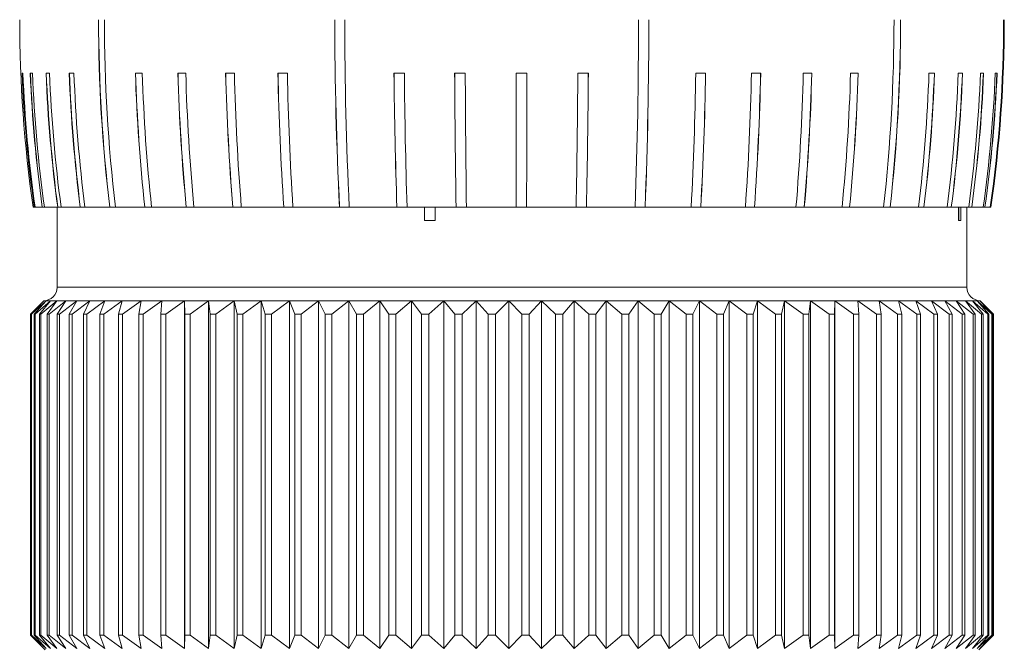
# Model space of a CAD drawing. Header units: millimetres. Extents: x 3 to 556, y 2 to 429.
# Tile 15 of 57: x 203 to 222, y 200 to 212. Entities that reach past the tile are written whole.
import ezdxf

# ---------------------------------------------------------------- set-up
doc = ezdxf.new("R2010")
doc.units = ezdxf.units.MM
doc.header["$LTSCALE"] = 2

msp = doc.modelspace()

# ---------------------------------------------------------------- linework, layer by layer
at = {"color": 7, "linetype": 'Continuous', "lineweight": 0}
for p, q in [((203.5515909, 210.5194233), (203.5352639, 210.5194233)), ((203.7302316, 210.5194233), (203.6891091, 210.5194233)), ((204.0501763, 210.5194233), (203.9849064, 210.5194233)), ((204.50638, 210.5194233), (204.417991, 210.5194233)), ((205.7835958, 210.5194233), (205.6538225, 210.5194233)), ((206.5956429, 210.5194233), (206.4478951, 210.5194233)), ((207.5038128, 210.5194233), (207.3404197, 210.5194233)), ((208.4937864, 210.5194233), (208.317324, 210.5194233)), ((210.680285, 210.5194233), (210.486067, 210.5194233)), ((211.8185991, 210.5194233), (211.6201674, 210.5194233)), ((212.9706815, 210.5194233), (212.7711652, 210.5194233)), ((214.1183666, 210.5194233), (213.9209113, 210.5194233)), ((216.3101825, 210.5194233), (216.1259405, 210.5194233)), ((217.3389286, 210.5194233), (217.1657465, 210.5194233)), ((218.2944001, 210.5194233), (218.1350085, 210.5194233)), ((219.1615314, 210.5194233), (219.0184435, 210.5194233)), ((220.5878876, 210.5194233), (220.4842535, 210.5194233)), ((221.1123563, 210.5194233), (221.030911, 210.5194233)), ((221.5040519, 210.5194233), (221.4460797, 210.5194233)), ((221.7567987, 210.5194233), (221.7232133, 210.5194233)), ((203.7417968, 208.0194257), (203.7643711, 208.0194257)), ((203.7802902, 208.0194257), (203.7643711, 208.0194257)), ((203.7802902, 208.0194257), (203.9143671, 208.0194257)), ((203.9544615, 208.0194257), (203.9143671, 208.0194257)), ((203.9544615, 208.0194257), (204.2027633, 208.0194257)), ((204.1917969, 208.0194257), (204.1917969, 206.5194227)), ((204.2664005, 208.0194257), (204.2027633, 208.0194257)), ((204.2664005, 208.0194257), (204.6250119, 208.0194257)), ((204.711189, 208.0194257), (204.6250119, 208.0194257)), ((204.711189, 208.0194257), (205.1744549, 208.0194257)), ((205.2818132, 208.0194257), (205.1744549, 208.0194257)), ((205.2818132, 208.0194257), (205.8299216, 208.0194257)), ((205.9564474, 208.0194257), (205.8299216, 208.0194257)), ((205.9564474, 208.0194257), (206.6041254, 208.0194257)), ((206.7481768, 208.0194257), (206.6041254, 208.0194257)), ((206.7481768, 208.0194257), (207.4743179, 208.0194257)), ((207.6336234, 208.0194257), (207.4743179, 208.0194257)), ((207.6336234, 208.0194257), (208.4267787, 208.0194257)), ((208.5988256, 208.0194257), (208.4267787, 208.0194257)), ((208.5988256, 208.0194257), (209.4694427, 208.0194257)), ((209.6517063, 208.0194257), (209.4694427, 208.0194257)), ((209.6517063, 208.0194257), (210.5412572, 208.0194257)), ((210.7306155, 208.0194257), (210.5412572, 208.0194257)), ((210.7306155, 208.0194257), (211.6469811, 208.0194257)), ((211.0590115, 207.7694215), (211.0590115, 208.0194257)), ((211.2559606, 208.0194257), (211.2559606, 207.7694215)), ((211.2576477, 208.0194257), (211.2576477, 207.7694215)), ((211.8404475, 208.0194257), (211.6469811, 208.0194257)), ((211.8404475, 208.0194257), (212.7691791, 208.0194257)), ((212.9637035, 208.0194257), (212.7691791, 208.0194257)), ((212.9637035, 208.0194257), (213.8901572, 208.0194257)), ((214.0826723, 208.0194257), (213.8901572, 208.0194257)), ((214.0826723, 208.0194257), (214.9922398, 208.0194257)), ((215.1797099, 208.0194257), (214.9922398, 208.0194257)), ((215.1797099, 208.0194257), (216.040014, 208.0194257)), ((216.219646, 208.0194257), (216.040014, 208.0194257)), ((216.219646, 208.0194257), (217.0538027, 208.0194257)), ((217.2226516, 208.0194257), (217.0538027, 208.0194257)), ((217.2226516, 208.0194257), (217.9988126, 208.0194257)), ((218.1542161, 208.0194257), (217.9988126, 208.0194257)), ((218.1542161, 208.0194257), (218.8601431, 208.0194257)), ((218.9996507, 208.0194257), (218.8601431, 208.0194257)), ((218.9996507, 208.0194257), (219.6365024, 208.0194257)), ((219.7575837, 208.0194257), (219.6365024, 208.0194257)), ((219.7575837, 208.0194257), (220.2892767, 208.0194257)), ((220.3903175, 208.0194257), (220.2892767, 208.0194257)), ((220.3903175, 208.0194257), (220.822256, 208.0194257)), ((220.9016634, 208.0194257), (220.822256, 208.0194257)), ((220.9016634, 208.0194257), (221.2270368, 208.0194257)), ((221.0338756, 207.7694215), (221.0338756, 208.0194257)), ((221.0436899, 207.7694215), (221.0436899, 208.0194257)), ((221.0797931, 208.0194257), (221.0797931, 207.7694215)), ((221.1917972, 206.5194227), (221.1917972, 208.0194257)), ((221.2835585, 208.0194257), (221.2270368, 208.0194257)), ((221.2835585, 208.0194257), (221.4972363, 208.0194257)), ((221.5299813, 208.0194257), (221.4972363, 208.0194257)), ((221.5299813, 208.0194257), (221.6285942, 208.0194257)), ((221.637046, 208.0194257), (221.6285942, 208.0194257)), ((221.637046, 208.0194257), (221.6417971, 208.0194257)), ((211.2559606, 207.7694215), (211.0590115, 207.7694215)), ((211.2559606, 207.7694215), (211.2576477, 207.7694215)), ((221.0436899, 207.7694215), (221.0338756, 207.7694215)), ((221.0797931, 207.7694215), (221.0436899, 207.7694215)), ((203.9417974, 206.2694259), (203.6917969, 206.0194217)), ((203.945261, 206.2694259), (203.6917996, 206.0194217)), ((203.7056773, 206.0194217), (203.945261, 206.2694259)), ((203.9837413, 206.2694259), (203.714184, 206.0194217)), ((203.7624218, 206.0194217), (203.9837413, 206.2694259)), ((204.0646463, 206.2694259), (203.780307, 206.0194217)), ((203.8626694, 206.0194217), (204.0646463, 206.2694259)), ((204.1875808, 206.2694259), (203.8898463, 206.0194217)), ((203.9417974, 206.2694259), (203.945261, 206.2694259)), ((203.945261, 206.2694259), (203.9837413, 206.2694259)), ((203.9837413, 206.2694259), (204.0646463, 206.2694259)), ((204.005931, 206.0194217), (204.1875808, 206.2694259)), ((204.3519481, 206.2694259), (204.0422666, 206.0194217)), ((204.0646463, 206.2694259), (204.1875808, 206.2694259)), ((204.1875808, 206.2694259), (204.3519481, 206.2694259)), ((204.1915092, 206.0194217), (204.3519481, 206.2694259)), ((204.5569462, 206.2694259), (204.2368273, 206.0194217)), ((204.3519481, 206.2694259), (204.5569462, 206.2694259)), ((204.4185004, 206.0194217), (204.5569462, 206.2694259)), ((204.8015757, 206.2694259), (204.4725795, 206.0194217)), ((204.5569462, 206.2694259), (204.8015757, 206.2694259)), ((204.6857974, 206.0194217), (204.8015757, 206.2694259)), ((205.0846466, 206.2694259), (204.7483749, 206.0194217)), ((204.8015757, 206.2694259), (205.0846466, 206.2694259)), ((204.9921001, 206.0194217), (205.0846466, 206.2694259)), ((205.4047785, 206.2694259), (205.0628704, 206.0194217)), ((205.0846466, 206.2694259), (205.4047785, 206.2694259)), ((205.3359137, 206.0194217), (205.4047785, 206.2694259)), ((205.4047785, 206.2694259), (205.7604114, 206.2694259)), ((205.7604114, 206.2694259), (205.4145331, 206.0194217)), ((205.7155655, 206.0194217), (205.7604114, 206.2694259)), ((205.7604114, 206.2694259), (206.1498142, 206.2694259)), ((206.1498142, 206.2694259), (205.8016495, 206.0194217)), ((206.129204, 206.0194217), (206.1498142, 206.2694259)), ((206.1498142, 206.2694259), (206.5710877, 206.2694259)), ((206.5710877, 206.2694259), (206.2223344, 206.0194217)), ((206.5710877, 206.2694259), (207.0221812, 206.2694259)), ((206.5748149, 206.0194217), (206.5710877, 206.2694259)), ((206.5710877, 206.2694259), (206.5710877, 199.7694276)), ((207.0221812, 206.2694259), (206.6745371, 206.0194217)), ((207.0221812, 206.2694259), (207.5008969, 206.2694259)), ((207.050228, 206.0194217), (207.0221812, 206.2694259)), ((207.0221812, 206.2694259), (207.0221812, 199.7694276)), ((207.5008969, 206.2694259), (207.1560561, 206.0194217)), ((207.5008969, 206.2694259), (208.0049016, 206.2694259)), ((207.5531254, 206.0194217), (207.5008969, 206.2694259)), ((207.5008969, 206.2694259), (207.5008969, 199.7694276)), ((208.0049016, 206.2694259), (207.6645442, 206.0194217)), ((208.0049016, 206.2694259), (208.5317415, 206.2694259)), ((208.0810578, 206.0194217), (208.0049016, 206.2694259)), ((208.0049016, 206.2694259), (208.0049016, 199.7694276)), ((208.5317415, 206.2694259), (208.1975243, 206.0194217)), ((208.5317415, 206.2694259), (209.0788479, 206.2694259)), ((208.6314536, 206.0194217), (208.5317415, 206.2694259)), ((208.5317415, 206.2694259), (208.5317415, 199.7694276)), ((209.0788479, 206.2694259), (208.7524007, 206.0194217)), ((209.0788479, 206.2694259), (209.6435563, 206.2694259)), ((209.2016307, 206.0194217), (209.0788479, 206.2694259)), ((209.0788479, 206.2694259), (209.0788479, 199.7694276)), ((209.6435563, 206.2694259), (209.3264698, 206.0194217)), ((209.6435563, 206.2694259), (210.223115, 206.2694259)), ((209.7888118, 206.0194217), (209.6435563, 206.2694259)), ((209.6435563, 206.2694259), (209.6435563, 199.7694276)), ((210.223115, 206.2694259), (209.9169334, 206.0194217)), ((210.223115, 206.2694259), (210.8147014, 206.2694259)), ((210.3901361, 206.0194217), (210.223115, 206.2694259)), ((210.223115, 206.2694259), (210.223115, 199.7694276)), ((210.8147014, 206.2694259), (210.5209166, 206.0194217)), ((210.8147014, 206.2694259), (211.4154328, 206.2694259)), ((211.0026739, 206.0194217), (210.8147014, 206.2694259)), ((210.8147014, 206.2694259), (210.8147014, 199.7694276)), ((211.4154328, 206.2694259), (211.1354759, 206.0194217)), ((211.4154328, 206.2694259), (212.0223823, 206.2694259)), ((211.6234405, 206.0194217), (211.4154328, 206.2694259)), ((211.4154328, 206.2694259), (211.4154328, 199.7694276)), ((212.0223823, 206.2694259), (211.7576171, 206.0194217)), ((212.0223823, 206.2694259), (212.6325932, 206.2694259)), ((212.2494127, 206.0194217), (212.0223823, 206.2694259)), ((212.0223823, 206.2694259), (212.0223823, 199.7694276)), ((212.6325932, 206.2694259), (212.3843101, 206.0194217)), ((212.6325932, 206.2694259), (213.2430929, 206.2694259)), ((212.8775394, 206.0194217), (212.6325932, 206.2694259)), ((212.6325932, 206.2694259), (212.6325932, 199.7694276)), ((213.2430929, 206.2694259), (213.0125007, 206.0194217)), ((213.2430929, 206.2694259), (213.8509063, 206.2694259)), ((213.2430929, 206.2694259), (213.2430929, 199.7694276)), ((213.5047614, 206.0194217), (213.2430929, 206.2694259)), ((213.8509063, 206.2694259), (213.6391289, 206.0194217)), ((213.8509063, 206.2694259), (214.4530727, 206.2694259)), ((213.8509063, 206.2694259), (213.8509063, 199.7694276)), ((214.128023, 206.0194217), (213.8509063, 206.2694259)), ((214.4530727, 206.2694259), (214.2611421, 206.0194217)), ((214.4530727, 206.2694259), (215.0466584, 206.2694259)), ((214.4530727, 206.2694259), (214.4530727, 199.7694276)), ((214.7442873, 206.0194217), (214.4530727, 206.2694259)), ((215.0466584, 206.2694259), (214.8755095, 206.0194217)), ((215.0466584, 206.2694259), (215.6287716, 206.2694259)), ((215.0466584, 206.2694259), (215.0466584, 199.7694276)), ((215.350552, 206.0194217), (215.0466584, 206.2694259)), ((215.6287716, 206.2694259), (215.4792379, 206.0194217)), ((215.6287716, 206.2694259), (216.196576, 206.2694259)), ((215.6287716, 206.2694259), (215.6287716, 199.7694276)), ((215.9438635, 206.0194217), (215.6287716, 206.2694259)), ((216.196576, 206.2694259), (216.0693863, 206.0194217)), ((216.196576, 206.2694259), (216.7473055, 206.2694259)), ((216.196576, 206.2694259), (216.196576, 199.7694276)), ((216.5213313, 206.0194217), (216.196576, 206.2694259)), ((216.7473055, 206.2694259), (216.6430795, 206.0194217)), ((216.7473055, 206.2694259), (217.2782769, 206.2694259)), ((216.7473055, 206.2694259), (216.7473055, 199.7694276)), ((217.080142, 206.0194217), (216.7473055, 206.2694259)), ((217.2782769, 206.2694259), (217.1975223, 206.0194217)), ((217.2782769, 206.2694259), (217.7869035, 206.2694259)), ((217.2782769, 206.2694259), (217.2782769, 199.7694276)), ((217.6175732, 206.0194217), (217.2782769, 206.2694259)), ((217.7869035, 206.2694259), (217.7300137, 206.0194217)), ((217.7869035, 206.2694259), (218.2707073, 206.2694259)), ((217.7869035, 206.2694259), (217.7869035, 199.7694276)), ((218.1310064, 206.0194217), (217.7869035, 206.2694259)), ((218.2707073, 206.2694259), (218.2379595, 206.0194217)), ((218.2707073, 206.2694259), (218.7273311, 206.2694259)), ((218.2707073, 206.2694259), (218.2707073, 199.7694276)), ((218.6179404, 206.0194217), (218.2707073, 206.2694259)), ((218.7273311, 206.2694259), (218.7188849, 206.0194217)), ((218.7273311, 206.2694259), (219.1545505, 206.2694259)), ((218.7273311, 206.2694259), (218.7273311, 199.7694276)), ((219.0760027, 206.0194217), (218.7273311, 206.2694259)), ((219.1545505, 206.2694259), (219.550284, 206.2694259)), ((219.1545505, 206.2694259), (219.1704468, 206.0194217)), ((219.502962, 206.0194217), (219.1545505, 206.2694259)), ((219.550284, 206.2694259), (219.9126035, 206.2694259)), ((219.550284, 206.2694259), (219.5904455, 206.0194217)), ((219.8967377, 206.0194217), (219.550284, 206.2694259)), ((219.9126035, 206.2694259), (220.239744, 206.2694259)), ((219.9126035, 206.2694259), (219.9768347, 206.0194217)), ((220.2554119, 206.0194217), (219.9126035, 206.2694259)), ((220.239744, 206.2694259), (220.5301118, 206.2694259)), ((220.239744, 206.2694259), (220.3277319, 206.0194217)), ((220.577237, 206.0194217), (220.239744, 206.2694259)), ((220.5301118, 206.2694259), (220.7822921, 206.2694259)), ((220.5301118, 206.2694259), (220.6414277, 206.0194217)), ((220.8606447, 206.0194217), (220.5301118, 206.2694259)), ((220.7822921, 206.2694259), (220.9950562, 206.2694259)), ((220.7822921, 206.2694259), (220.9163934, 206.0194217)), ((221.1042549, 206.0194217), (220.7822921, 206.2694259)), ((220.9950562, 206.2694259), (221.1673676, 206.2694259)), ((220.9950562, 206.2694259), (221.15129, 206.0194217)), ((221.3068802, 206.0194217), (220.9950562, 206.2694259)), ((221.1673676, 206.2694259), (221.298387, 206.2694259)), ((221.1673676, 206.2694259), (221.3449727, 206.0194217)), ((221.4675338, 206.0194217), (221.1673676, 206.2694259)), ((221.298387, 206.2694259), (221.3874762, 206.2694259)), ((221.298387, 206.2694259), (221.496498, 206.0194217)), ((221.585433, 206.0194217), (221.298387, 206.2694259)), ((221.3874762, 206.2694259), (221.4342006, 206.2694259)), ((221.3874762, 206.2694259), (221.6051277, 206.0194217)), ((221.6600031, 206.0194217), (221.3874762, 206.2694259)), ((221.4342006, 206.2694259), (221.4417972, 206.2694259)), ((221.4342006, 206.2694259), (221.6703324, 206.0194217)), ((221.6908811, 206.0194217), (221.4342006, 206.2694259)), ((221.691797, 206.0194217), (221.4417972, 206.2694259)), ((203.6917996, 206.0194217), (203.6917996, 200.0194244)), ((203.714184, 206.0194217), (203.7056773, 206.0194217)), ((203.7056773, 200.0194244), (203.7056773, 206.0194217)), ((203.714184, 206.0194217), (203.714184, 200.0194244)), ((203.780307, 206.0194217), (203.7624218, 206.0194217)), ((203.7624218, 200.0194244), (203.7624218, 206.0194217)), ((203.780307, 206.0194217), (203.780307, 200.0194244)), ((203.8898463, 206.0194217), (203.8626694, 206.0194217)), ((203.8626694, 200.0194244), (203.8626694, 206.0194217)), ((203.8898463, 206.0194217), (203.8898463, 200.0194244)), ((204.0422666, 206.0194217), (204.005931, 206.0194217)), ((204.005931, 200.0194244), (204.005931, 206.0194217)), ((204.0422666, 206.0194217), (204.0422666, 200.0194244)), ((204.2368273, 206.0194217), (204.1915092, 206.0194217)), ((204.1915092, 200.0194244), (204.1915092, 206.0194217)), ((204.2368273, 206.0194217), (204.2368273, 200.0194244)), ((204.4725795, 206.0194217), (204.4185004, 206.0194217)), ((204.4185004, 200.0194244), (204.4185004, 206.0194217)), ((204.4725795, 206.0194217), (204.4725795, 200.0194244)), ((204.7483749, 206.0194217), (204.6857974, 206.0194217)), ((204.6857974, 200.0194244), (204.6857974, 206.0194217)), ((204.7483749, 206.0194217), (204.7483749, 200.0194244)), ((205.0628704, 206.0194217), (204.9921001, 206.0194217)), ((204.9921001, 200.0194244), (204.9921001, 206.0194217)), ((205.0628704, 206.0194217), (205.0628704, 200.0194244)), ((205.4145331, 206.0194217), (205.3359137, 206.0194217)), ((205.3359137, 200.0194244), (205.3359137, 206.0194217)), ((205.4145331, 206.0194217), (205.4145331, 200.0194244)), ((205.8016495, 206.0194217), (205.7155655, 206.0194217)), ((205.7155655, 200.0194244), (205.7155655, 206.0194217)), ((205.8016495, 206.0194217), (205.8016495, 200.0194244)), ((206.2223344, 206.0194217), (206.129204, 206.0194217)), ((206.129204, 200.0194244), (206.129204, 206.0194217)), ((206.2223344, 206.0194217), (206.2223344, 200.0194244)), ((206.6745371, 206.0194217), (206.5748149, 206.0194217)), ((206.5748149, 200.0194244), (206.5748149, 206.0194217)), ((206.6745371, 206.0194217), (206.6745371, 200.0194244)), ((207.1560561, 206.0194217), (207.050228, 206.0194217)), ((207.050228, 200.0194244), (207.050228, 206.0194217)), ((207.1560561, 206.0194217), (207.1560561, 200.0194244)), ((207.6645442, 206.0194217), (207.5531254, 206.0194217)), ((207.5531254, 200.0194244), (207.5531254, 206.0194217)), ((207.6645442, 206.0194217), (207.6645442, 200.0194244)), ((208.1975243, 206.0194217), (208.0810578, 206.0194217)), ((208.0810578, 200.0194244), (208.0810578, 206.0194217)), ((208.1975243, 206.0194217), (208.1975243, 200.0194244)), ((208.7524007, 206.0194217), (208.6314536, 206.0194217)), ((208.6314536, 200.0194244), (208.6314536, 206.0194217)), ((208.7524007, 206.0194217), (208.7524007, 200.0194244)), ((209.3264698, 206.0194217), (209.2016307, 206.0194217)), ((209.2016307, 200.0194244), (209.2016307, 206.0194217)), ((209.3264698, 206.0194217), (209.3264698, 200.0194244)), ((209.9169334, 206.0194217), (209.7888118, 206.0194217)), ((209.7888118, 200.0194244), (209.7888118, 206.0194217)), ((209.9169334, 206.0194217), (209.9169334, 200.0194244)), ((210.5209166, 206.0194217), (210.3901361, 206.0194217)), ((210.3901361, 200.0194244), (210.3901361, 206.0194217)), ((210.5209166, 206.0194217), (210.5209166, 200.0194244)), ((211.1354759, 206.0194217), (211.0026739, 206.0194217)), ((211.0026739, 200.0194244), (211.0026739, 206.0194217)), ((211.1354759, 206.0194217), (211.1354759, 200.0194244)), ((211.7576171, 206.0194217), (211.6234405, 206.0194217)), ((211.6234405, 200.0194244), (211.6234405, 206.0194217)), ((211.7576171, 206.0194217), (211.7576171, 200.0194244)), ((212.3843101, 206.0194217), (212.2494127, 206.0194217)), ((212.2494127, 200.0194244), (212.2494127, 206.0194217)), ((212.3843101, 206.0194217), (212.3843101, 200.0194244)), ((213.0125007, 206.0194217), (212.8775394, 206.0194217)), ((212.8775394, 200.0194244), (212.8775394, 206.0194217)), ((213.0125007, 206.0194217), (213.0125007, 200.0194244)), ((213.6391289, 206.0194217), (213.5047614, 206.0194217)), ((213.5047614, 200.0194244), (213.5047614, 206.0194217)), ((213.6391289, 206.0194217), (213.6391289, 200.0194244)), ((214.2611421, 206.0194217), (214.128023, 206.0194217)), ((214.128023, 200.0194244), (214.128023, 206.0194217)), ((214.2611421, 206.0194217), (214.2611421, 200.0194244)), ((214.8755095, 206.0194217), (214.7442873, 206.0194217)), ((214.7442873, 200.0194244), (214.7442873, 206.0194217)), ((214.8755095, 206.0194217), (214.8755095, 200.0194244)), ((215.4792379, 206.0194217), (215.350552, 206.0194217)), ((215.350552, 200.0194244), (215.350552, 206.0194217)), ((215.4792379, 206.0194217), (215.4792379, 200.0194244)), ((216.0693863, 206.0194217), (215.9438635, 206.0194217)), ((215.9438635, 200.0194244), (215.9438635, 206.0194217)), ((216.0693863, 206.0194217), (216.0693863, 200.0194244)), ((216.6430795, 206.0194217), (216.5213313, 206.0194217)), ((216.5213313, 200.0194244), (216.5213313, 206.0194217)), ((216.6430795, 206.0194217), (216.6430795, 200.0194244)), ((217.1975223, 206.0194217), (217.080142, 206.0194217)), ((217.080142, 200.0194244), (217.080142, 206.0194217)), ((217.1975223, 206.0194217), (217.1975223, 200.0194244)), ((217.6175732, 200.0194244), (217.6175732, 206.0194217)), ((217.7300137, 206.0194217), (217.6175732, 206.0194217)), ((217.7300137, 206.0194217), (217.7300137, 200.0194244)), ((218.2379595, 206.0194217), (218.1310064, 206.0194217)), ((218.1310064, 200.0194244), (218.1310064, 206.0194217)), ((218.2379595, 206.0194217), (218.2379595, 200.0194244)), ((218.7188849, 206.0194217), (218.6179404, 206.0194217)), ((218.6179404, 200.0194244), (218.6179404, 206.0194217)), ((218.7188849, 206.0194217), (218.7188849, 200.0194244)), ((219.1704468, 206.0194217), (219.0760027, 206.0194217)), ((219.0760027, 200.0194244), (219.0760027, 206.0194217)), ((219.1704468, 206.0194217), (219.1704468, 200.0194244)), ((219.5904455, 206.0194217), (219.502962, 206.0194217)), ((219.502962, 200.0194244), (219.502962, 206.0194217)), ((219.5904455, 206.0194217), (219.5904455, 200.0194244)), ((219.9768347, 206.0194217), (219.8967377, 206.0194217)), ((219.8967377, 200.0194244), (219.8967377, 206.0194217)), ((219.9768347, 206.0194217), (219.9768347, 200.0194244)), ((220.3277319, 206.0194217), (220.2554119, 206.0194217)), ((220.2554119, 200.0194244), (220.2554119, 206.0194217)), ((220.3277319, 206.0194217), (220.3277319, 200.0194244)), ((220.6414277, 206.0194217), (220.577237, 206.0194217)), ((220.577237, 200.0194244), (220.577237, 206.0194217)), ((220.6414277, 206.0194217), (220.6414277, 200.0194244)), ((220.9163934, 206.0194217), (220.8606447, 206.0194217)), ((220.8606447, 200.0194244), (220.8606447, 206.0194217)), ((220.9163934, 206.0194217), (220.9163934, 200.0194244)), ((221.15129, 206.0194217), (221.1042549, 206.0194217)), ((221.1042549, 200.0194244), (221.1042549, 206.0194217)), ((221.15129, 206.0194217), (221.15129, 200.0194244)), ((221.3449727, 206.0194217), (221.3068802, 206.0194217)), ((221.3068802, 200.0194244), (221.3068802, 206.0194217)), ((221.3449727, 206.0194217), (221.3449727, 200.0194244)), ((221.496498, 206.0194217), (221.4675338, 206.0194217)), ((221.4675338, 200.0194244), (221.4675338, 206.0194217)), ((221.496498, 206.0194217), (221.496498, 200.0194244)), ((221.585433, 200.0194244), (221.585433, 206.0194217)), ((221.6051277, 206.0194217), (221.585433, 206.0194217)), ((221.6051277, 206.0194217), (221.6051277, 200.0194244)), ((221.6703324, 206.0194217), (221.6600031, 206.0194217)), ((221.6600031, 200.0194244), (221.6600031, 206.0194217)), ((221.6703324, 206.0194217), (221.6703324, 200.0194244)), ((221.6917947, 206.0194217), (221.6908811, 206.0194217)), ((221.6908811, 200.0194244), (221.6908811, 206.0194217)), ((221.6917947, 206.0194217), (221.6917947, 200.0194244)), ((203.6917969, 200.0194244), (203.9673184, 199.7439019)), ((203.6917996, 200.0194244), (203.945261, 199.7694276)), ((203.945261, 199.7694276), (203.7056773, 200.0194244)), ((203.7056773, 200.0194244), (203.714184, 200.0194244)), ((203.714184, 200.0194244), (203.9837413, 199.7694276)), ((203.9837413, 199.7694276), (203.7624218, 200.0194244)), ((203.7624218, 200.0194244), (203.780307, 200.0194244)), ((203.780307, 200.0194244), (204.0646463, 199.7694276)), ((204.0646463, 199.7694276), (203.8626694, 200.0194244)), ((203.8626694, 200.0194244), (203.8898463, 200.0194244)), ((203.8898463, 200.0194244), (204.1875808, 199.7694276)), ((204.1875808, 199.7694276), (204.005931, 200.0194244)), ((204.005931, 200.0194244), (204.0422666, 200.0194244)), ((204.0422666, 200.0194244), (204.3519481, 199.7694276)), ((204.3519481, 199.7694276), (204.1915092, 200.0194244)), ((204.1915092, 200.0194244), (204.2368273, 200.0194244)), ((204.2368273, 200.0194244), (204.5569462, 199.7694276)), ((204.5569462, 199.7694276), (204.4185004, 200.0194244)), ((204.4185004, 200.0194244), (204.4725795, 200.0194244)), ((204.4725795, 200.0194244), (204.8015757, 199.7694276)), ((204.8015757, 199.7694276), (204.6857974, 200.0194244)), ((204.6857974, 200.0194244), (204.7483749, 200.0194244)), ((204.7483749, 200.0194244), (205.0846466, 199.7694276)), ((205.0846466, 199.7694276), (204.9921001, 200.0194244)), ((204.9921001, 200.0194244), (205.0628704, 200.0194244)), ((205.0628704, 200.0194244), (205.4047785, 199.7694276)), ((205.4047785, 199.7694276), (205.3359137, 200.0194244)), ((205.3359137, 200.0194244), (205.4145331, 200.0194244)), ((205.4145331, 200.0194244), (205.7604114, 199.7694276)), ((205.7604114, 199.7694276), (205.7155655, 200.0194244)), ((205.7155655, 200.0194244), (205.8016495, 200.0194244)), ((205.8016495, 200.0194244), (206.1498142, 199.7694276)), ((206.1498142, 199.7694276), (206.129204, 200.0194244)), ((206.129204, 200.0194244), (206.2223344, 200.0194244)), ((206.2223344, 200.0194244), (206.5710877, 199.7694276)), ((206.5710877, 199.7694276), (206.5748149, 200.0194244)), ((206.5748149, 200.0194244), (206.6745371, 200.0194244)), ((206.6745371, 200.0194244), (207.0221812, 199.7694276)), ((207.0221812, 199.7694276), (207.050228, 200.0194244)), ((207.050228, 200.0194244), (207.1560561, 200.0194244)), ((207.1560561, 200.0194244), (207.5008969, 199.7694276)), ((207.5008969, 199.7694276), (207.5531254, 200.0194244)), ((207.5531254, 200.0194244), (207.6645442, 200.0194244)), ((207.6645442, 200.0194244), (208.0049016, 199.7694276)), ((208.0049016, 199.7694276), (208.0810578, 200.0194244)), ((208.0810578, 200.0194244), (208.1975243, 200.0194244)), ((208.1975243, 200.0194244), (208.5317415, 199.7694276)), ((208.5317415, 199.7694276), (208.6314536, 200.0194244)), ((208.6314536, 200.0194244), (208.7524007, 200.0194244)), ((208.7524007, 200.0194244), (209.0788479, 199.7694276)), ((209.0788479, 199.7694276), (209.2016307, 200.0194244)), ((209.2016307, 200.0194244), (209.3264698, 200.0194244)), ((209.3264698, 200.0194244), (209.6435563, 199.7694276)), ((209.6435563, 199.7694276), (209.7888118, 200.0194244)), ((209.7888118, 200.0194244), (209.9169334, 200.0194244)), ((209.9169334, 200.0194244), (210.223115, 199.7694276)), ((210.223115, 199.7694276), (210.3901361, 200.0194244)), ((210.3901361, 200.0194244), (210.5209166, 200.0194244)), ((210.5209166, 200.0194244), (210.8147014, 199.7694276)), ((210.8147014, 199.7694276), (211.0026739, 200.0194244)), ((211.0026739, 200.0194244), (211.1354759, 200.0194244)), ((211.1354759, 200.0194244), (211.4154328, 199.7694276)), ((211.4154328, 199.7694276), (211.6234405, 200.0194244)), ((211.6234405, 200.0194244), (211.7576171, 200.0194244)), ((211.7576171, 200.0194244), (212.0223823, 199.7694276)), ((212.0223823, 199.7694276), (212.2494127, 200.0194244)), ((212.2494127, 200.0194244), (212.3843101, 200.0194244)), ((212.3843101, 200.0194244), (212.6325932, 199.7694276)), ((212.6325932, 199.7694276), (212.8775394, 200.0194244)), ((212.8775394, 200.0194244), (213.0125007, 200.0194244)), ((213.0125007, 200.0194244), (213.2430929, 199.7694276)), ((213.2430929, 199.7694276), (213.5047614, 200.0194244)), ((213.5047614, 200.0194244), (213.6391289, 200.0194244)), ((213.6391289, 200.0194244), (213.8509063, 199.7694276)), ((213.8509063, 199.7694276), (214.128023, 200.0194244)), ((214.128023, 200.0194244), (214.2611421, 200.0194244)), ((214.2611421, 200.0194244), (214.4530727, 199.7694276)), ((214.4530727, 199.7694276), (214.7442873, 200.0194244)), ((214.7442873, 200.0194244), (214.8755095, 200.0194244)), ((214.8755095, 200.0194244), (215.0466584, 199.7694276)), ((215.0466584, 199.7694276), (215.350552, 200.0194244)), ((215.350552, 200.0194244), (215.4792379, 200.0194244)), ((215.4792379, 200.0194244), (215.6287716, 199.7694276)), ((215.6287716, 199.7694276), (215.9438635, 200.0194244)), ((215.9438635, 200.0194244), (216.0693863, 200.0194244)), ((216.0693863, 200.0194244), (216.196576, 199.7694276)), ((216.196576, 199.7694276), (216.5213313, 200.0194244)), ((216.5213313, 200.0194244), (216.6430795, 200.0194244)), ((216.6430795, 200.0194244), (216.7473055, 199.7694276)), ((216.7473055, 199.7694276), (217.080142, 200.0194244)), ((217.080142, 200.0194244), (217.1975223, 200.0194244)), ((217.1975223, 200.0194244), (217.2782769, 199.7694276)), ((217.2782769, 199.7694276), (217.6175732, 200.0194244)), ((217.6175732, 200.0194244), (217.7300137, 200.0194244)), ((217.7300137, 200.0194244), (217.7869035, 199.7694276)), ((217.7869035, 199.7694276), (218.1310064, 200.0194244)), ((218.1310064, 200.0194244), (218.2379595, 200.0194244)), ((218.2379595, 200.0194244), (218.2707073, 199.7694276)), ((218.2707073, 199.7694276), (218.6179404, 200.0194244)), ((218.6179404, 200.0194244), (218.7188849, 200.0194244)), ((218.7188849, 200.0194244), (218.7273311, 199.7694276)), ((218.7273311, 199.7694276), (219.0760027, 200.0194244)), ((219.0760027, 200.0194244), (219.1704468, 200.0194244)), ((219.1704468, 200.0194244), (219.1545505, 199.7694276)), ((219.1545505, 199.7694276), (219.502962, 200.0194244)), ((219.502962, 200.0194244), (219.5904455, 200.0194244)), ((219.5904455, 200.0194244), (219.550284, 199.7694276)), ((219.550284, 199.7694276), (219.8967377, 200.0194244)), ((219.8967377, 200.0194244), (219.9768347, 200.0194244)), ((219.9768347, 200.0194244), (219.9126035, 199.7694276)), ((219.9126035, 199.7694276), (220.2554119, 200.0194244)), ((220.3277319, 200.0194244), (220.239744, 199.7694276)), ((220.239744, 199.7694276), (220.577237, 200.0194244)), ((220.2554119, 200.0194244), (220.3277319, 200.0194244)), ((220.6414277, 200.0194244), (220.5301118, 199.7694276)), ((220.5301118, 199.7694276), (220.8606447, 200.0194244)), ((220.577237, 200.0194244), (220.6414277, 200.0194244)), ((220.9163934, 200.0194244), (220.7822921, 199.7694276)), ((220.7822921, 199.7694276), (221.1042549, 200.0194244)), ((220.8606447, 200.0194244), (220.9163934, 200.0194244)), ((221.15129, 200.0194244), (220.9950562, 199.7694276)), ((220.9950562, 199.7694276), (221.3068802, 200.0194244)), ((221.1042549, 200.0194244), (221.15129, 200.0194244)), ((221.3449727, 200.0194244), (221.1673676, 199.7694276)), ((221.1673676, 199.7694276), (221.4675338, 200.0194244)), ((221.496498, 200.0194244), (221.298387, 199.7694276)), ((221.298387, 199.7694276), (221.585433, 200.0194244)), ((221.3068802, 200.0194244), (221.3449727, 200.0194244)), ((221.6051277, 200.0194244), (221.3874762, 199.7694276)), ((221.3874762, 199.7694276), (221.6600031, 200.0194244)), ((221.4162762, 199.7439019), (221.691797, 200.0194244)), ((221.6703324, 200.0194244), (221.4342006, 199.7694276)), ((221.4342006, 199.7694276), (221.6908811, 200.0194244)), ((221.4675338, 200.0194244), (221.496498, 200.0194244)), ((221.585433, 200.0194244), (221.6051277, 200.0194244)), ((221.6600031, 200.0194244), (221.6703324, 200.0194244)), ((221.6908811, 200.0194244), (221.6917947, 200.0194244))]:
    msp.add_line(p, q, dxfattribs=at)
at = {"color": 8, "linetype": 'Continuous', "lineweight": 0}
for p, q in [((204.1917969, 206.5194227), (221.0524846, 206.5194227)), ((221.0524846, 206.5194227), (221.1917972, 206.5194227))]:
    msp.add_line(p, q, dxfattribs=at)
at = {"color": 7, "linetype": 'Continuous', "lineweight": 0, "flags": 128}
for points in [[(212.7711652, 210.5194233), (212.7710376, 210.205821), (212.7708755, 209.8924346), (212.770679, 209.5793091), (212.7704476, 209.2664965), (212.7701822, 208.9540489), (212.7698823, 208.642026), (212.7695479, 208.3304651), (212.7691791, 208.0194257)], [(212.9637035, 208.0194257), (212.964999, 208.3304651), (212.9661739, 208.642026), (212.9672281, 208.9540489), (212.9681613, 209.2664965), (212.968973, 209.5793091), (212.969664, 209.8924346), (212.9702335, 210.205821), (212.9706815, 210.5194233)], [(212.9705632, 210.5194233), (212.9701008, 210.2059029), (212.9695252, 209.8925911), (212.9688365, 209.5795177), (212.9680356, 209.2667423), (212.967121, 208.9543022), (212.9660942, 208.6422347), (212.9649552, 208.3305992), (212.9637035, 208.0194257)]]:
    msp.add_lwpolyline(points, dxfattribs=at)
at = {"color": 7, "linetype": 'Continuous', "lineweight": 0}
for centre, radius, start, end in [((228.1167972, 211.5194244), 24.625, 180, 188.17123356), ((234.2038117, 211.5173332), 29.2393384, 179.99590033, 186.87076004), ((236.3570642, 211.6424239), 31.3923754, 180.22449136, 186.62728144), ((234.7324369, 211.5171946), 29.6576066, 179.99569035, 186.77313318), ((277.2337826, 211.5132973), 67.8543506, 179.994825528, 182.951508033), ((282.2414116, 211.6380084), 72.8618803, 180.093249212, 182.846685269), ((281.4797348, 211.5131679), 71.9129468, 179.995014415, 182.784693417), ((120.0643995, 211.5128428), 94.9920987, 357.89242263, 0.003970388), ((127.4052775, 211.5129353), 87.8439275, 357.720774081, 0.004233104), ((120.9226154, 211.6375805), 94.3265122, 357.801722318, 359.928230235), ((188.2096724, 211.5166211), 31.6208162, 353.65021788, 0.00508123), ((186.5799799, 211.6418165), 33.3747675, 353.76902406, 359.78988581), ((188.8700549, 211.5167687), 31.0848973, 353.54000844, 0.0048967), ((197.2176286, 211.5193964), 24.6605968, 351.8407106, 0.00006727), ((195.4363035, 211.64473), 26.4503636, 352.1222053, 359.72856887), ((197.2492007, 211.5194093), 24.6377126, 351.83304999, 0.00003734), ((197.2667972, 211.5194244), 24.625, 351.82876644, 0), ((228.200798, 211.5193494), 24.685794, 182.32146558, 188.15079417), ((230.0170424, 211.6446505), 26.5017925, 182.43342617, 187.86223704), ((228.2597016, 211.519257), 24.7283319, 182.31725578, 188.13646176), ((228.7659007, 211.5187782), 25.0966967, 182.28213137, 188.01514095), ((230.6126416, 211.6440464), 26.9431946, 182.39225077, 187.73134137), ((228.9191715, 211.5186161), 25.2087501, 182.27161309, 187.9789087), ((229.8931397, 211.5176487), 25.9274566, 182.2064732, 187.75419577), ((231.8019425, 211.6428916), 27.8360234, 182.31309891, 187.47952122), ((230.1497197, 211.5174176), 26.1186171, 182.18980892, 187.69658654), ((231.6523876, 211.5160909), 27.2526275, 182.09585591, 187.37169128), ((233.6600862, 211.64129), 29.2600998, 182.19732615, 187.11040467), ((232.028737, 211.515768), 27.5403856, 182.07327541, 187.29356926), ((237.580581, 211.5121342), 31.9421881, 181.78094576, 186.27754094), ((239.9378943, 211.637238), 34.2993056, 181.8676007, 186.05469034), ((238.3018068, 211.5117812), 32.5333494, 181.74795206, 186.1624006), ((242.3787804, 211.5099422), 35.9445357, 181.57909216, 185.57268361), ((245.033452, 211.634945), 38.5990301, 181.65609307, 185.3746978), ((243.3875524, 211.5095783), 36.8052307, 181.54158926, 185.44139867), ((249.20035, 211.5078271), 41.8715978, 181.35262635, 184.7789582), ((252.2962428, 211.6328119), 44.9673383, 181.41878503, 184.6090171), ((250.6712846, 211.5074935), 43.1787783, 181.31122733, 184.63351619), ((259.4506185, 211.5057407), 51.1428062, 181.10504933, 183.90878357), ((263.237659, 211.6307899), 54.9297238, 181.15931696, 183.76963996), ((261.7663901, 211.505505), 53.2817292, 181.06043003, 183.75138746), ((311.6832858, 211.5028544), 101.2019972, 180.556780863, 181.972542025), ((319.1796833, 211.6276517), 108.6983299, 180.584166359, 181.902274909), ((321.6318168, 211.50262), 110.955888, 180.507713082, 181.798959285), ((419.7937525, 211.5020452), 208.1759042, 180.270445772, 180.958558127), ((435.2141441, 211.6267468), 223.5962638, 180.283749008, 180.924403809), ((467.2830858, 211.5019234), 255.466376, 180.220354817, 180.781075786), ((32.4084906, 211.5021404), 181.515081, 358.900603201, 359.68980089), ((57.7171168, 211.5022273), 156.4043376, 358.724035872, 359.639965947), ((46.1229805, 211.627102), 167.9984327, 358.769509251, 359.622224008), ((151.0609714, 211.504272), 65.0724222, 356.930150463, 359.132815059), ((154.5462366, 211.5045421), 61.7718015, 356.765699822, 359.086224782), ((149.973506, 211.629407), 66.3444273, 356.880839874, 359.04136114), ((167.1614043, 211.5059893), 50.0140735, 356.00257454, 358.86972354), ((169.1867101, 211.5063195), 48.1623308, 355.84822332, 358.8258678), ((165.6239293, 211.6312434), 51.7249783, 355.99592972, 358.76834163), ((176.9757601, 211.508004), 41.1711187, 355.13929241, 358.62410973), ((178.2956158, 211.5083724), 40.011008, 354.99747358, 358.58368033), ((175.3383863, 211.6333541), 42.9680783, 355.17530777, 358.51446268), ((183.5516558, 211.5101774), 35.4806232, 354.35383613, 358.39987574), ((184.4696363, 211.5105655), 34.7060506, 354.22675721, 358.36351345), ((181.9069549, 211.6356018), 37.2685499, 354.43181652, 358.28375729), ((191.6001938, 211.5145122), 28.9011955, 353.05409195, 358.02687541), ((192.075995, 211.5148586), 28.529264, 352.96238319, 358.0004456), ((189.9733839, 211.6400003), 30.631657, 353.21193367, 357.90351999), ((194.0049037, 211.5163629), 27.0443886, 352.57064731, 357.88742223), ((194.3423643, 211.516647), 26.7885596, 352.49867849, 357.86662995), ((192.3694045, 211.6418508), 28.7612893, 352.76449873, 357.7634281), ((195.6747493, 211.5178413), 25.7906631, 352.2039892, 357.78138967), ((195.8985024, 211.5180452), 25.6250153, 352.15281673, 357.76658431), ((194.01211, 211.6433108), 27.5111695, 352.43076491, 357.65869876), ((196.7245481, 211.5188633), 25.0186359, 351.95948893, 357.7105493), ((196.8485727, 211.5189844), 24.928274, 351.92986817, 357.70196745), ((195.0142464, 211.6442706), 26.762356, 352.21560922, 357.59109435), ((203.9417972, 206.5194244), 0.25, 270, 0), ((221.4417972, 206.5194244), 0.25, 180, 270)]:
    msp.add_arc(centre, radius, start, end, dxfattribs=at)

doc.saveas('drawing.dxf')
